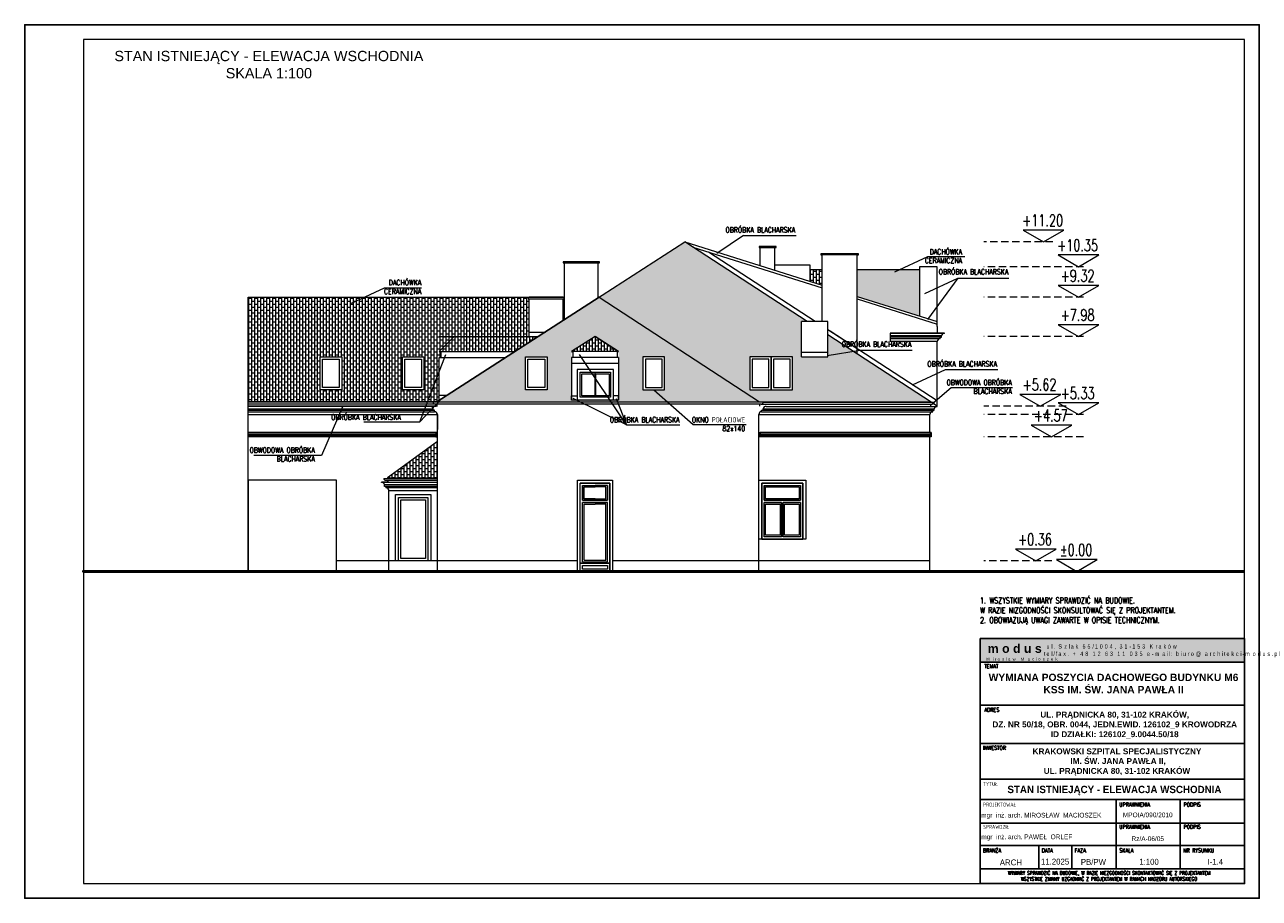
# Model space of a CAD drawing. Header units: millimetres. Extents: x 5973 to 39040, y 4443 to 37727.
# Tile 3 of 52: x 5993 to 10193, y 8425 to 11395. Entities that reach past the tile are written whole.
import ezdxf
from ezdxf.enums import TextEntityAlignment as Align

# ---------------------------------------------------------------- set-up
doc = ezdxf.new("R2010")
doc.units = ezdxf.units.MM
doc.linetypes.add('HIDDEN', pattern=[0.375, 0.25, -0.125])
for name, color, linetype, lineweight in [('!MODUS_OPIS', 3, 'Continuous', 13), ('!MODUS_RAMKA', 1, 'Continuous', 15), ('_MODUS - Ramka', 1, 'Continuous', 15), ('Cienka', 3, 'Continuous', 9), ('MODUS_Opis', 8, 'Continuous', 13), ('pekniecia', 2, 'Continuous', 50), ('Widok', 1, 'Continuous', 15)]:
    doc.layers.add(name, color=color, linetype=linetype, lineweight=lineweight)
doc.styles.add('ARIAL', font='tahoma.ttf')
doc.styles.add('ARIAL TEEN', font='arial.ttf')
doc.styles.add('OPIS', font='romans.shx')
doc.styles.add('ROMANS', font='romans.shx', dxfattribs={"width": 0.8})
doc.styles.add('TXT', font='simplex.shx', dxfattribs={"width": 0.8})
pattern_1 = [(90, (0.04, 0), (-10.16, 6e-16), []), (180, (0.04, 0), (-10.16, -10.16), [10.16, -10.16])]

msp = doc.modelspace()

# ---------------------------------------------------------------- hatches: boundary and pattern name
at = {"layer": '!MODUS_RAMKA'}
for color, points in [(254, [(10143.4741, 9308.40055), (9243.4741, 9308.40055), (9243.4741, 9228.40055), (10143.4741, 9228.40055)]), (250, [(9452.24988, 9298.40055), (9263.4741, 9298.40055), (9263.4741, 9245.53634), (9452.24988, 9245.53634)])]:
    msp.add_hatch(color=color, dxfattribs=at).paths.add_polyline_path(points)
at = {"layer": 'Cienka', "transparency": 33554483}
h = msp.add_hatch(dxfattribs=at)
h.set_pattern_fill('AR-B816', color=256, scale=0.05, angle=90)
h.set_pattern_definition(pattern_1)
h.paths.add_polyline_path([(7947.25669, 10468.55351), (8492.75951, 10113.55351), (7395.88989, 10113.55351)])
h.paths.add_polyline_path([(9037.5927, 10562.34134), (8825.82611, 10562.34134), (8825.82611, 10471.69242), (9037.5927, 10404.79594)])
h.paths.add_polyline_path([(7947.25669, 10468.55351), (8239.70371, 10656.84685), (8655.04393, 10386.55351), (8635.82611, 10386.55351), (8635.82611, 10266.55351), (8725.82611, 10266.55351), (8725.82611, 10340.49019), (9074.54329, 10113.55351), (8492.75951, 10113.55351)])
h.paths.add_polyline_path([(7697.49237, 10153.55351), (7697.49237, 10266.55351), (7770.49237, 10266.55351), (7770.49237, 10153.55351)], flags=16)
h.paths.add_polyline_path([(8096.82611, 10266.55351), (8169.82611, 10266.55351), (8169.82611, 10153.55351), (8096.82611, 10153.55351)], flags=16)
h.paths.add_polyline_path([(7933.65924, 10335.30511), (8013.65924, 10283.97203), (8008.65924, 10283.97203), (8008.65924, 10278.97203), (8013.65924, 10278.97203), (8013.65924, 10118.55351), (7853.52617, 10118.55351), (7853.52617, 10278.97203), (7858.15924, 10278.97203), (7858.15924, 10283.97203), (7853.65924, 10283.97203)], flags=16)
h.paths.add_polyline_path([(8605.82611, 10266.55351), (8605.82611, 10153.55351), (8459.82611, 10153.55351), (8459.82611, 10266.55351)], flags=16)
h.paths.add_polyline_path([(7705.49237, 10161.55351), (7705.49237, 10258.55351), (7762.49237, 10258.55351), (7762.49237, 10161.55351)], flags=0)
h.paths.add_polyline_path([(8104.82611, 10258.55351), (8161.82611, 10258.55351), (8161.82611, 10161.55351), (8104.82611, 10161.55351)], flags=0)
h.paths.add_polyline_path([(7858.15924, 10263.97203), (7858.15924, 10278.97203), (8008.65924, 10278.97203), (8008.65924, 10263.97203)], flags=0)
h.paths.add_polyline_path([(8008.65924, 10263.97203), (8008.65924, 10278.97203), (7858.15924, 10278.97203), (7858.15924, 10263.97203)], flags=0)
h.paths.add_polyline_path([(7858.15924, 10283.97203), (7858.15924, 10286.85951), (7933.65924, 10335.30511), (8008.65924, 10287.18035), (8008.65924, 10283.97203)], flags=0)
h.paths.add_polyline_path([(7983.79232, 10128.55351), (7880.79232, 10128.55351), (7880.79232, 10223.55351), (7870.79232, 10223.55351), (7870.79232, 10238.55351), (7993.79232, 10238.55351), (7993.79232, 10223.55351), (7983.79232, 10223.55351)], flags=0)
h.paths.add_polyline_path([(7870.79232, 10238.55351), (7870.79232, 10223.55351), (7880.79232, 10223.55351), (7880.79232, 10228.55351), (7983.79232, 10228.55351), (7983.79232, 10223.55351), (7993.79232, 10223.55351), (7993.79232, 10238.55351)], flags=0)
h.paths.add_polyline_path([(7885.79232, 10223.55351), (7880.79232, 10223.55351), (7880.79232, 10213.55351), (7885.79232, 10213.55351)], flags=0)
h.paths.add_polyline_path([(8540.82611, 10258.55351), (8597.82611, 10258.55351), (8597.82611, 10161.55351), (8540.82611, 10161.55351)], flags=0)
h.paths.add_polyline_path([(8467.82611, 10258.55351), (8524.82611, 10258.55351), (8524.82611, 10161.55351), (8467.82611, 10161.55351)], flags=0)
h = msp.add_hatch(dxfattribs=at)
h.set_pattern_fill('AR-B816', color=256, scale=0.05, angle=90)
h.set_pattern_definition(pattern_1)
h.paths.add_polyline_path([(8705.82611, 10562.34134), (8665.82611, 10562.34134), (8665.82611, 10522.23597), (8705.82611, 10509.60008)])
h = msp.add_hatch(dxfattribs=at)
h.set_pattern_fill('AR-B816', color=256, scale=0.05, angle=90)
h.set_pattern_definition(pattern_1)
h.paths.add_polyline_path([(7705.82611, 10463.55351), (7705.82611, 10467.55351), (7828.82611, 10467.55351), (7828.82611, 10463.55351), (7824.82611, 10463.55351), (7824.82611, 10389.72604), (7829.82611, 10392.94531), (7829.82611, 10468.55351), (6753.82611, 10468.55351), (6753.82611, 10113.55351), (7395.88989, 10113.55351), (7403.65562, 10118.55351), (7403.65562, 10263.97203), (7408.65562, 10263.97203), (7408.65562, 10283.97203), (7403.65562, 10283.97203), (7454.98871, 10335.30511), (7709.82611, 10335.30511), (7709.82611, 10463.55351)])
h.paths.add_polyline_path([(7403.65562, 10283.97203), (7660.57471, 10283.97203), (7740.30248, 10335.30511), (7454.98871, 10335.30511)])
h.paths.add_polyline_path([(6998.82611, 10153.55351), (6998.82611, 10266.55351), (7071.82611, 10266.55351), (7071.82611, 10153.55351)], flags=16)
h.paths.add_polyline_path([(7278.82611, 10153.55351), (7278.82611, 10266.55351), (7351.82611, 10266.55351), (7351.82611, 10153.55351)], flags=16)
h.paths.add_polyline_path([(7006.82611, 10161.55351), (7006.82611, 10258.55351), (7063.82611, 10258.55351), (7063.82611, 10161.55351)], flags=0)
h.paths.add_polyline_path([(7286.82611, 10161.55351), (7286.82611, 10258.55351), (7343.82611, 10258.55351), (7343.82611, 10161.55351)], flags=0)
h = msp.add_hatch(dxfattribs=at)
h.set_pattern_fill('AR-B816', color=256, scale=0.05, angle=90)
h.set_pattern_definition(pattern_1)
h.paths.add_polyline_path([(7933.65924, 10335.30511), (7853.65924, 10283.97203), (8013.65924, 10283.97203)])
h = msp.add_hatch(dxfattribs=at)
h.set_pattern_fill('AR-B816', color=256, scale=0.05, angle=90)
h.set_pattern_definition(pattern_1)
h.paths.add_polyline_path([(7397.5927, 9978.55351), (7397.5927, 9854.55351), (7228.0963, 9854.55351)])

# ---------------------------------------------------------------- linework, layer by layer
at = {"layer": '!MODUS_OPIS', "ltscale": 0.7}
for points in [[(8439.12477, 10678.95726), (8348.4713, 10617.47205)], [(8439.12477, 10678.95726), (8439.12477, 10678.95726), (8617.37297, 10678.95726)], [(8953.47006, 10554.60829), (9065.41831, 10607.13208), (9192.01892, 10607.13208)], [(7105.20649, 10448.45115), (7217.15475, 10500.97494), (7343.75536, 10500.97494)], [(9055.65658, 10481.44633), (9167.60484, 10533.97012), (9341.37153, 10533.97012)], [(9167.60484, 10533.97012), (9064.36723, 10392.45143)], [(7337.39179, 10045.63453), (7426.13146, 10273.78632)], [(8040.19936, 10035.08532), (7881.37472, 10274.10798)], [(8723.61797, 10270.9051), (8835.56622, 10289.22798), (9011.98975, 10289.22798)], [(9013.77806, 10170.99468), (9125.72632, 10223.51847), (9303.77286, 10223.51847)], [(7337.39179, 10045.63453), (7412.02537, 10123.94242)], [(8040.19936, 10035.08532), (7859.35558, 10123.93931)], [(8005.66247, 10124.25328), (8040.19936, 10035.08532), (8222.10752, 10035.08532)], [(8133.32611, 10153.55351), (8267.06173, 10036.13854), (8447.79731, 10036.13854)], [(9074.54329, 10101.92684), (9145.71812, 10161.67388), (9354.07836, 10161.67388)], [(7075.70941, 10098.55351), (7003.72961, 9930.64449), (6772.42249, 9930.64449)], [(7146.88199, 10045.63453), (7146.88199, 10045.63453), (7337.39179, 10045.63453)]]:
    msp.add_lwpolyline(points, dxfattribs=at)
at = {"layer": '!MODUS_OPIS'}
for points in [[(9459.06786, 10656.84685), (9528.34989, 10696.84685), (9389.78583, 10696.84685)], [(9577.93169, 10572.34134), (9647.21372, 10612.34134), (9508.64965, 10612.34134)], [(9577.93169, 10468.55351), (9647.21372, 10508.55351), (9508.64965, 10508.55351)], [(9577.93169, 10335.30511), (9647.21372, 10375.30511), (9508.64965, 10375.30511)], [(9448.48318, 10098.55351), (9517.76521, 10138.55351), (9379.20115, 10138.55351)], [(9577.93169, 10069.55351), (9647.21372, 10109.55351), (9508.64965, 10109.55351)], [(9486.71702, 9993.55351), (9555.99905, 10033.55351), (9417.43498, 10033.55351)], [(9433.00009, 9572.55351), (9502.28212, 9612.55351), (9363.71806, 9612.55351)], [(9572.93169, 9536.55351), (9642.21372, 9576.55351), (9503.64965, 9576.55351)]]:
    msp.add_lwpolyline(points, close=True, dxfattribs=at)
at = {"layer": '!MODUS_OPIS', "linetype": 'HIDDEN', "ltscale": 100}
for points in [[(9490.73449, 10656.84685), (9256.22821, 10656.84685)], [(9595.25219, 10572.34134), (9256.22821, 10572.34134)], [(9595.25219, 10468.55351), (9256.22821, 10468.55351)], [(9595.25219, 10335.30511), (9256.22821, 10335.30511)], [(9535.95058, 10098.55351), (9256.22821, 10098.55351)], [(9595.25219, 10069.55351), (9256.22821, 10069.55351)], [(9595.25219, 9993.55351), (9256.22821, 9993.55351)], [(9487.20633, 9572.55351), (9256.22821, 9572.55351)], [(9590.25219, 9536.55351), (9256.22821, 9536.55351)]]:
    msp.add_lwpolyline(points, dxfattribs=at)
at = {"layer": '!MODUS_RAMKA'}
msp.add_lwpolyline([(9243.4741, 9308.40055), (10143.4741, 9308.40055), (10143.4741, 9228.40055), (9243.4741, 9228.40055)], close=True, dxfattribs=at)
at = {"layer": '!MODUS_RAMKA', "lineweight": 25}
for points in [[(9243.4741, 9228.40055), (10143.4741, 9228.40055), (10143.46904, 9081.52745), (9243.46904, 9081.52745)], [(9243.46328, 9081.52745), (10143.46328, 9081.52745), (10143.46328, 9081.52745), (9243.46328, 9081.52745)], [(9243.47504, 9081.52745), (10143.47504, 9081.52745), (10143.46904, 8951.05142), (9243.46904, 8951.05142)], [(9243.46904, 8951.05142), (10143.46904, 8951.05142), (10143.46904, 8830.65133), (9243.46904, 8830.65133)], [(9243.46904, 8951.05142), (10143.46904, 8951.05142), (10143.46904, 8830.65133), (9243.46904, 8830.65133)], [(9243.46904, 8830.65133), (10143.46904, 8830.65133), (10143.46904, 8760.65133), (9243.46904, 8760.65133)], [(9243.46904, 8760.65133), (9705.96904, 8760.65133), (9705.96904, 8680.65133), (9243.46904, 8680.65133)], [(9924.71904, 8680.65133), (9705.96904, 8680.65133), (9705.96904, 8760.65133), (9924.71904, 8760.65133)], [(10143.46904, 8680.65133), (9924.71904, 8680.65133), (9924.71904, 8760.65133), (10143.46904, 8760.65133)], [(9243.46904, 8680.65133), (9705.96904, 8680.65133), (9705.96904, 8605.24466), (9243.46904, 8605.24466)], [(9924.71904, 8605.24466), (9705.96904, 8605.24466), (9705.96904, 8680.65133), (9924.71904, 8680.65133)], [(10143.46904, 8605.24466), (9924.71904, 8605.24466), (9924.71904, 8680.65133), (10143.46904, 8680.65133)], [(9243.46904, 8605.24466), (10143.46904, 8605.24466), (10143.46904, 8525.24466), (9243.46904, 8525.24466)], [(9443.46904, 8525.24466), (9243.46904, 8525.24466), (9243.46904, 8605.24466), (9443.46904, 8605.24466)], [(9924.71904, 8525.24466), (9705.96904, 8525.24466), (9705.96904, 8605.24466), (9924.71904, 8605.24466)], [(10143.46904, 8525.24466), (9924.71904, 8525.24466), (9924.71904, 8605.24466), (10143.46904, 8605.24466)], [(10143.46904, 8475.24466), (9243.46904, 8475.24466), (9243.46904, 8525.24466), (10143.46904, 8525.24466)]]:
    msp.add_lwpolyline(points, close=True, dxfattribs=at)
msp.add_lwpolyline([(9555.63225, 8605.24466), (9555.63225, 8525.24466)], dxfattribs=at)
msp.add_lwpolyline([(7395.88989, 10113.55351), (6753.82611, 10113.55351)])
at = {"layer": '_MODUS - Ramka'}
msp.add_lwpolyline([(6193.46904, 11345.24466), (6193.46904, 8475.24466), (10143.46904, 8475.24466), (10143.46904, 11345.24466), (6193.46904, 11345.24466)], dxfattribs=at)
at = {"layer": 'Defpoints'}
msp.add_lwpolyline([(5993.46904, 9295.24466), (5993.46904, 11395.24466), (10193.46904, 11395.24466), (10193.46904, 8425.24466), (5993.46904, 8425.24466), (5993.46904, 11395.24466)], dxfattribs=at)
for points in [[(9243.4741, 9308.40055), (10143.4741, 9308.40055), (10143.46904, 8475.24466), (9243.46904, 8475.24466)], [(9243.4741, 9308.40055), (10143.46904, 9308.40055), (10143.46651, 8475.24466), (9243.47157, 8475.24466)]]:
    msp.add_lwpolyline(points, close=True, dxfattribs=at)
at = {"layer": 'pekniecia'}
msp.add_lwpolyline([(6753.82611, 9536.55351), (6193.46904, 9536.55351), (10143.46904, 9536.55351)], dxfattribs=at)
at = {"layer": 'Widok'}
for points in [[(7395.88989, 10113.55351), (8239.70371, 10656.84685)], [(8239.70371, 10656.84685), (8705.82611, 10509.60008)], [(8655.04393, 10386.55351), (8239.70371, 10656.84685)], [(8266.67503, 10639.29457), (8705.82611, 10500.90849)], [(8545.82611, 10637.34134), (8549.82611, 10637.34134), (8549.82611, 10641.34134), (8495.82611, 10641.34134), (8491.82611, 10641.34134), (8491.82611, 10637.34134), (8549.82611, 10637.34134)], [(8495.82611, 10575.9385), (8495.82611, 10637.34134)], [(8545.82611, 10617.34134), (8545.82611, 10627.34134), (8545.82611, 10637.34134), (8495.82611, 10637.34134)], [(8545.82611, 10560.14364), (8545.82611, 10637.34134)], [(7944.82611, 10585.30511), (7948.82611, 10585.30511), (7948.82611, 10589.30511), (7944.82611, 10589.30511), (7829.82611, 10589.30511), (7825.82611, 10589.30511), (7825.82611, 10585.30511), (7829.82611, 10585.30511)], [(7829.82611, 10392.94531), (7829.82611, 10585.30511)], [(7829.82611, 10585.30511), (7944.82611, 10585.30511)], [(7944.82611, 10466.98858), (7944.82611, 10585.30511)], [(8682.5444, 10386.55351), (8319.99374, 10622.49268)], [(8825.82611, 10612.34134), (8829.82611, 10612.34134), (8829.82611, 10616.34134), (8705.82611, 10616.34134), (8701.82611, 10616.34134), (8701.82611, 10612.34134), (8705.82611, 10612.34134)], [(8705.82611, 10386.55351), (8705.82611, 10612.34134)], [(8825.82611, 10612.34134), (8825.82611, 10612.34134), (8825.82611, 10612.34134), (8705.82611, 10612.34134)], [(8825.82611, 10275.41261), (8825.82611, 10612.34134)], [(8665.82611, 10562.34134), (8665.82611, 10577.34134), (8545.82611, 10577.34134)], [(8545.82611, 10560.14364), (8545.82611, 10577.34134)], [(8545.82611, 10560.14364), (8545.82611, 10577.34134)], [(8665.82611, 10522.23597), (8665.82611, 10577.34134)], [(8705.82611, 10562.34134), (8665.82611, 10562.34134)], [(9037.5927, 10572.34134), (9037.5927, 10562.34134), (8825.82611, 10562.34134)], [(9097.5927, 10562.34134), (9097.5927, 10572.34134), (9037.5927, 10572.34134), (9037.5927, 10404.74942)], [(9097.5927, 10369.26069), (9097.5927, 10562.34134)], [(6753.82611, 9536.55351), (6753.82611, 10468.55351)], [(6753.82611, 10468.55351), (7829.82611, 10468.55351)], [(7947.25669, 10468.55351), (7395.88989, 10113.55351)], [(7395.88989, 10113.55351), (7947.25669, 10468.55351), (8492.75951, 10113.55351)], [(7824.82611, 10463.55351), (7828.82611, 10463.55351), (7828.82611, 10467.55351), (7709.82611, 10467.55351), (7705.82611, 10467.55351), (7705.82611, 10463.55351), (7705.82611, 10463.55351), (7709.82611, 10463.55351)], [(7709.82611, 10468.55351), (7824.82611, 10468.55351)], [(7824.82611, 10468.55351), (7709.82611, 10468.55351)], [(7709.82611, 10468.55351), (7824.82611, 10468.55351)], [(7709.82611, 10335.30511), (7709.82611, 10463.55351)], [(7709.82611, 10463.55351), (7824.82611, 10463.55351)], [(7824.82611, 10389.72604), (7824.82611, 10463.55351)], [(8825.82611, 10471.69242), (9097.5927, 10385.84211)], [(8825.82611, 10463.09388), (9097.5927, 10377.4543)], [(8635.82611, 10266.55351), (8635.82611, 10386.55351)], [(8635.82611, 10266.55351), (8725.82611, 10266.55351), (8725.82611, 10386.55351), (8635.82611, 10386.55351)], [(8725.82611, 10266.55351), (8725.82611, 10386.55351)], [(7403.65562, 10335.30511), (7740.30248, 10335.30511)], [(7403.65562, 10283.97203), (7454.98871, 10335.30511)], [(7709.82611, 10335.30511), (7709.82611, 10350.30511), (7764.82611, 10350.30511)], [(7933.65924, 10335.30511), (7933.65924, 10335.30511), (8013.65924, 10283.97203), (7933.65924, 10335.30511), (7853.65924, 10283.97203)], [(8825.82611, 10293.30925), (8725.82611, 10358.38682)], [(9077.23753, 10111.80017), (8725.82611, 10340.49019)], [(9097.5927, 10116.45015), (8734.00779, 10353.06238)], [(9097.5927, 10369.26069), (9097.5927, 10346.84211), (8937.5927, 10346.84211)], [(8937.5927, 10346.84211), (8937.5927, 10317.84211)], [(9122.5927, 10345.84211), (8937.5927, 10345.84211)], [(9112.32576, 10337.84211), (8937.5927, 10337.84211)], [(9112.32576, 10332.84211), (8937.5927, 10332.84211)], [(9122.5927, 10345.84211), (9122.5927, 10346.84211), (9097.5927, 10346.84211)], [(9107.32576, 10327.84211), (9107.32576, 10332.84211), (9112.32576, 10332.84211), (9112.32576, 10337.84211)], [(9107.32576, 10327.84211), (8937.5927, 10327.84211)], [(9097.5927, 10317.84567), (9097.5927, 10317.84211), (8937.5927, 10317.84211)], [(9097.5927, 10098.55351), (9097.5927, 10317.84211)], [(7071.82611, 10153.55351), (6998.82611, 10153.55351), (6998.82611, 10266.55351), (7071.82611, 10266.55351), (7071.82611, 10153.55351)], [(7351.82611, 10153.55351), (7278.82611, 10153.55351), (7278.82611, 10266.55351), (7351.82611, 10266.55351), (7351.82611, 10153.55351)], [(7403.65562, 10283.97203), (7660.57471, 10283.97203)], [(7403.65562, 10283.97203), (7408.65562, 10283.97203), (7408.65562, 10263.97203)], [(7403.65562, 10263.97203), (7629.51179, 10263.97203)], [(7403.65562, 10118.55351), (7403.65562, 10263.97203)], [(7770.49237, 10153.55351), (7697.49237, 10153.55351), (7697.49237, 10266.55351), (7770.49237, 10266.55351), (7770.49237, 10153.55351)], [(7925.95465, 10263.97203), (7853.15924, 10263.97203)], [(7853.52617, 10263.97203), (7853.52617, 10178.24685)], [(7925.95465, 10283.97203), (7853.65924, 10283.97203)], [(7853.65924, 10283.97203), (7858.15924, 10283.97203), (7858.15924, 10263.97203)], [(8013.65924, 10283.97203), (7923.45465, 10283.97203)], [(8013.65924, 10263.97203), (7923.45465, 10263.97203)], [(8013.65924, 10283.97203), (8008.65924, 10283.97203), (8008.65924, 10263.97203)], [(8013.65924, 10263.97203), (8013.65924, 10178.24685)], [(8096.82611, 10153.55351), (8169.82611, 10153.55351), (8169.82611, 10266.55351), (8096.82611, 10266.55351), (8096.82611, 10153.55351)], [(8459.82611, 10153.55351), (8532.82611, 10153.55351), (8532.82611, 10266.55351), (8459.82611, 10266.55351), (8459.82611, 10153.55351)], [(8532.82611, 10153.55351), (8605.82611, 10153.55351), (8605.82611, 10266.55351), (8532.82611, 10266.55351), (8532.82611, 10153.55351)], [(8635.82611, 10266.55351), (8635.82611, 10281.55351), (8725.82611, 10281.55351)], [(7925.95465, 10243.97203), (7853.15924, 10243.97203)], [(7926.05542, 10223.55351), (7873.39309, 10223.55351), (7873.39309, 10178.24685)], [(7883.39309, 10178.24685), (7883.39309, 10213.55351), (7926.05542, 10213.55351)], [(7883.39309, 10178.24685), (7883.39309, 10213.55351), (7986.39309, 10213.55351), (7986.39309, 10178.24685)], [(7888.39309, 10178.24685), (7888.39309, 10208.55351), (7981.39309, 10208.55351), (7981.39309, 10178.24685)], [(8013.65924, 10243.97203), (7923.45465, 10243.97203)], [(7996.39309, 10178.24685), (7996.39309, 10223.55351), (7926.05542, 10223.55351)], [(7926.05542, 10213.55351), (7986.39309, 10213.55351)], [(7934.89309, 10208.55351), (7932.89309, 10208.55351), (7932.89309, 10178.24685)], [(7936.89309, 10178.24685), (7936.89309, 10208.55351)], [(7986.39309, 10213.55351), (7986.39309, 10178.24685)], [(7853.52617, 10178.24685), (7853.52617, 10118.55351)], [(7873.39309, 10178.24685), (7873.39309, 10118.55351)], [(7883.39309, 10128.55351), (7883.39309, 10178.24685)], [(7986.39309, 10178.24685), (7986.39309, 10128.55351), (7883.39309, 10128.55351), (7883.39309, 10178.24685)], [(7981.39309, 10178.24685), (7981.39309, 10133.55351), (7888.39309, 10133.55351), (7888.39309, 10178.24685)], [(7932.89309, 10178.24685), (7932.89309, 10133.55351), (7936.89309, 10133.55351), (7936.89309, 10178.24685)], [(7986.39309, 10178.24685), (7986.39309, 10128.55351)], [(7996.39309, 10118.55351), (7996.39309, 10178.24685)], [(8013.65924, 10178.24685), (8013.65924, 10118.55351)], [(7428.23311, 10134.37784), (7403.65562, 10134.30202)], [(7853.52617, 10118.55351), (7853.52617, 10133.55351), (7873.39309, 10133.55351)], [(7983.79232, 10128.55351), (7883.39309, 10128.55351)], [(8013.65924, 10118.55351), (8013.65924, 10133.55351), (7996.39309, 10133.55351)], [(7382.88989, 10111.80017), (6753.82611, 10111.80017)], [(7395.88989, 10105.30017), (6753.82611, 10105.30017)], [(7397.5927, 10098.55351), (6753.82611, 10098.55351)], [(7374.76622, 10097.55351), (6753.82611, 10097.55351)], [(6753.82611, 10089.28424), (7382.85965, 10089.28424)], [(6753.82611, 10084.54995), (7387.85965, 10084.54995)], [(7372.5927, 10097.55351), (7372.5927, 10098.55351)], [(7372.5927, 10098.55351), (7393.58406, 10098.55351)], [(7387.85965, 10079.55351), (7387.85965, 10084.55351), (7382.85965, 10084.55351), (7382.85965, 10089.55351)], [(8505.75951, 10111.80017), (7382.88989, 10111.80017)], [(8499.25951, 10105.30017), (7389.38989, 10105.30017)], [(7395.88989, 10105.30017), (7395.88989, 10098.55351), (7393.58406, 10098.55351)], [(7395.88989, 10113.55351), (9074.54329, 10113.55351)], [(7395.88989, 10113.55351), (7395.88989, 10111.80017)], [(8013.65924, 10118.55351), (7853.52617, 10118.55351)], [(8492.75951, 10113.55351), (8492.75951, 10111.80017)], [(8492.75951, 10113.55351), (8492.75951, 10111.80017)], [(8492.75951, 10105.30017), (8492.75951, 10098.55351)], [(8499.25951, 10105.30017), (9081.04329, 10105.30017)], [(8500.54198, 10079.55351), (8500.54198, 10084.55351), (8505.54198, 10084.55351), (8505.54198, 10089.55351)], [(8500.54198, 10084.54995), (9082.32576, 10084.54995)], [(8505.53855, 10089.28424), (9087.32232, 10089.28424)], [(8505.75951, 10111.80017), (9087.54329, 10111.80017)], [(8515.80893, 10097.55351), (8515.80893, 10098.55351)], [(8515.80893, 10097.54995), (9097.5927, 10097.54995)], [(8516.5927, 10098.55351), (8516.5927, 10098.55351)], [(9074.54329, 10113.55351), (9074.54329, 10111.80017)], [(9074.54329, 10113.55351), (9074.54329, 10111.80017)], [(9074.54329, 10105.30017), (9074.54329, 10098.55351)], [(9082.32576, 10079.55351), (9082.32576, 10084.55351), (9087.32576, 10084.55351), (9087.32576, 10089.55351)], [(9097.5927, 10098.55351), (9085.0737, 10106.70058)], [(9097.5927, 10097.55351), (9097.5927, 10098.55351)], [(6753.82611, 10079.54995), (7387.97019, 10079.54995)], [(6753.82611, 10069.55351), (7397.5927, 10069.55351)], [(7397.5927, 9536.55351), (7397.5927, 10069.55708)], [(7397.5927, 9536.55351), (7397.5927, 10069.55708)], [(7397.5927, 10069.55351), (7397.5927, 10019.55351)], [(8490.80893, 9536.55351), (8490.80893, 10069.55708)], [(8490.80893, 10069.55351), (9072.5927, 10069.55351)], [(8500.54198, 10079.54995), (9082.32576, 10079.54995)], [(9072.5927, 10008.55351), (9072.5927, 10069.55708)], [(7392.5927, 10008.55351), (6753.82611, 10008.55351)], [(7392.5927, 10003.55351), (6753.82611, 10003.55351)], [(7392.5927, 9998.55351), (6753.82611, 9998.55351)], [(7397.5927, 10008.55351), (7392.5927, 10008.55351), (7392.5927, 10003.55351), (7397.5927, 10003.55351)], [(7397.5927, 10003.55351), (7392.5927, 10003.55351), (7392.5927, 9998.55351), (7397.5927, 9998.55351)], [(7397.5927, 9998.55351), (7392.5927, 9998.55351), (7392.5927, 9993.55351), (7397.5927, 9993.55351)], [(8490.80893, 10008.55351), (8495.80893, 10008.55351), (8495.80893, 10003.55351), (8490.80893, 10003.55351)], [(8490.80893, 10003.55351), (8495.80893, 10003.55351), (8495.80893, 9998.55351), (8490.80893, 9998.55351)], [(8490.80893, 9998.55351), (8495.80893, 9998.55351), (8495.80893, 9993.55351), (8490.80893, 9993.55351)], [(9077.5927, 10008.55351), (8495.80893, 10008.55351)], [(9077.5927, 10003.55351), (8495.80893, 10003.55351)], [(9077.5927, 9998.55351), (8495.80893, 9998.55351)], [(9072.5927, 10008.55351), (9077.5927, 10008.55351), (9077.5927, 10003.55351), (9072.5927, 10003.55351)], [(9072.5927, 10003.55351), (9077.5927, 10003.55351), (9077.5927, 9998.55351), (9072.5927, 9998.55351)], [(9072.5927, 9998.55351), (9077.5927, 9998.55351), (9077.5927, 9993.55351), (9072.5927, 9993.55351)], [(7392.5927, 9993.55351), (6753.82611, 9993.55351)], [(7397.5927, 9978.55351), (7228.0963, 9854.55351)], [(9077.5927, 9993.55351), (8495.80893, 9993.55351)], [(9072.5927, 9536.55351), (9072.5927, 9993.55351)], [(7053.82611, 9536.55351), (7053.82611, 9846.55351), (6753.82611, 9846.55351)], [(6753.82611, 9846.55351), (6753.82611, 9536.55351)], [(7232.5927, 9839.55351), (7207.5927, 9839.55351)], [(7207.5927, 9838.55351), (7207.5927, 9839.55351)], [(7397.5927, 9838.55351), (7207.5927, 9838.55351)], [(7215.0963, 9852.80017), (7397.5927, 9852.80017)], [(7397.5927, 9830.55351), (7217.83323, 9830.55351)], [(7222.85965, 9820.55351), (7222.85965, 9825.55351), (7217.85965, 9825.55351), (7217.85965, 9830.55351)], [(7221.5963, 9846.30017), (7397.5927, 9846.30017)], [(7228.0963, 9846.30017), (7228.0963, 9839.55351), (7225.79047, 9839.55351)], [(7228.0963, 9854.55351), (7228.0963, 9852.80017)], [(7228.0963, 9854.55351), (7397.5927, 9854.55351)], [(7232.5927, 9839.55351), (7397.5927, 9839.55351)], [(7883.5927, 9536.55351), (7883.5927, 9836.55351)], [(7933.5927, 9836.55351), (7883.5927, 9836.55351)], [(7883.5927, 9556.55351), (7883.5927, 9556.55351), (7883.5927, 9836.55351), (7933.5927, 9836.55351)], [(7883.5927, 9564.55351), (7983.5927, 9564.55351), (7983.5927, 9836.55351), (7933.5927, 9836.55351)], [(7891.5927, 9778.55351), (7891.5927, 9828.55351), (7933.5927, 9828.55351)], [(7891.5927, 9828.55351), (7891.5927, 9778.55351), (7933.5927, 9778.55351)], [(7933.5927, 9778.55351), (7891.5927, 9778.55351), (7891.5927, 9828.55351), (7933.5927, 9828.55351)], [(7933.5927, 9836.55351), (7983.5927, 9836.55351)], [(7975.5927, 9778.55351), (7975.5927, 9828.55351), (7933.5927, 9828.55351)], [(7975.5927, 9828.55351), (7975.5927, 9778.55351), (7933.5927, 9778.55351)], [(7933.5927, 9778.55351), (7975.5927, 9778.55351), (7975.5927, 9828.55351), (7933.5927, 9828.55351)], [(7983.5927, 9536.55351), (7983.5927, 9836.55351)], [(8500.80893, 9646.55351), (8640.80893, 9646.55351), (8640.80893, 9836.55351), (8500.80893, 9836.55351)], [(8500.80893, 9836.55351), (8500.80893, 9646.55351)], [(8508.80893, 9778.55351), (8508.80893, 9828.55351), (8632.80893, 9828.55351), (8632.80893, 9778.55351)], [(8508.80893, 9828.55351), (8508.80893, 9778.55351), (8632.80893, 9778.55351)], [(7397.5927, 9825.55351), (7217.85965, 9825.55351)], [(7397.5927, 9820.55351), (7222.85965, 9820.55351)], [(7232.5927, 9536.55351), (7232.5927, 9810.55708)], [(7397.5927, 9810.55351), (7232.5927, 9810.55351)], [(7265.0927, 9572.55351), (7255.0927, 9572.55351), (7255.0927, 9797.55351), (7375.0927, 9797.55351), (7375.0927, 9572.55351)], [(7315.0927, 9572.55351), (7265.0927, 9572.55351), (7265.0927, 9787.55351), (7365.0927, 9787.55351), (7365.0927, 9572.55351)], [(7933.5927, 9783.55351), (7896.5927, 9783.55351), (7896.5927, 9823.55351), (7933.5927, 9823.55351)], [(7933.5927, 9783.55351), (7970.5927, 9783.55351), (7970.5927, 9823.55351), (7933.5927, 9823.55351)], [(7933.5927, 9770.55351), (7891.5927, 9770.55351)], [(7891.5927, 9569.55351), (7891.5927, 9770.55351), (7933.5927, 9770.55351)], [(7891.5927, 9569.55351), (7975.5927, 9569.55351), (7975.5927, 9770.55351), (7933.5927, 9770.55351)], [(7896.5927, 9574.55351), (7896.5927, 9765.55351), (7933.5927, 9765.55351)], [(7896.5927, 9574.55351), (7970.5927, 9574.55351), (7970.5927, 9765.55351), (7933.5927, 9765.55351)], [(7933.5927, 9770.55351), (7975.5927, 9770.55351)], [(8568.30893, 9654.55351), (8508.80893, 9654.55351), (8508.80893, 9770.55351)], [(8568.30893, 9770.55351), (8508.80893, 9770.55351)], [(8568.30893, 9654.55351), (8568.30893, 9770.55351)], [(8632.80893, 9770.55351), (8632.80893, 9654.55351), (8573.30893, 9654.55351)], [(8632.80893, 9770.55351), (8573.30893, 9770.55351)], [(8573.30893, 9654.55351), (8573.30893, 9770.55351)], [(6753.82611, 9536.55351), (9072.5927, 9536.55351)], [(7873.5927, 9562.55351), (7873.5927, 9572.55351), (7053.82611, 9572.55351)], [(7397.5927, 9572.55351), (7232.5927, 9572.55351)], [(7983.5927, 9564.55351), (7883.5927, 9564.55351)], [(7883.5927, 9556.55351), (7883.5927, 9556.55351)], [(9072.5927, 9562.55351), (9072.5927, 9572.55351), (7993.5927, 9572.55351)]]:
    msp.add_lwpolyline(points, dxfattribs=at)
for points in [[(7063.82611, 10161.55351), (7006.82611, 10161.55351), (7006.82611, 10258.55351), (7063.82611, 10258.55351)], [(7343.82611, 10161.55351), (7286.82611, 10161.55351), (7286.82611, 10258.55351), (7343.82611, 10258.55351)], [(7762.49237, 10161.55351), (7705.49237, 10161.55351), (7705.49237, 10258.55351), (7762.49237, 10258.55351)], [(8104.82611, 10161.55351), (8161.82611, 10161.55351), (8161.82611, 10258.55351), (8104.82611, 10258.55351)], [(8467.82611, 10161.55351), (8524.82611, 10161.55351), (8524.82611, 10258.55351), (8467.82611, 10258.55351)], [(8540.82611, 10161.55351), (8597.82611, 10161.55351), (8597.82611, 10258.55351), (8540.82611, 10258.55351)], [(7873.5927, 9846.55351), (7993.5927, 9846.55351), (7993.5927, 9536.55351), (7873.5927, 9536.55351)], [(7883.5927, 9836.55351), (7983.5927, 9836.55351), (7983.5927, 9536.55351), (7883.5927, 9536.55351)], [(8490.80893, 9846.55351), (8650.80893, 9846.55351), (8650.80893, 9646.55351), (8490.80893, 9646.55351)], [(8500.80893, 9836.55351), (8640.80893, 9836.55351), (8640.80893, 9646.55351), (8500.80893, 9646.55351)], [(8508.80893, 9828.55351), (8632.80893, 9828.55351), (8632.80893, 9778.55351), (8508.80893, 9778.55351)], [(7265.0927, 9787.55351), (7365.0927, 9787.55351), (7365.0927, 9572.55351), (7265.0927, 9572.55351)], [(8513.80893, 9823.55351), (8627.80893, 9823.55351), (8627.80893, 9783.55351), (8513.80893, 9783.55351)], [(7273.0927, 9779.55351), (7357.0927, 9779.55351), (7357.0927, 9580.55351), (7273.0927, 9580.55351)], [(8508.80893, 9770.55351), (8568.30893, 9770.55351), (8568.30893, 9654.55351), (8508.80893, 9654.55351)], [(8513.80893, 9765.55351), (8563.30893, 9765.55351), (8563.30893, 9659.55351), (8513.80893, 9659.55351)], [(8573.30893, 9770.55351), (8632.80893, 9770.55351), (8632.80893, 9654.55351), (8573.30893, 9654.55351)], [(8578.30893, 9765.55351), (8627.80893, 9765.55351), (8627.80893, 9659.55351), (8578.30893, 9659.55351)], [(7883.5927, 9564.55351), (7983.5927, 9564.55351), (7983.5927, 9536.55351), (7883.5927, 9536.55351)], [(7891.5927, 9556.55351), (7975.5927, 9556.55351), (7975.5927, 9544.55351), (7891.5927, 9544.55351)]]:
    msp.add_lwpolyline(points, close=True, dxfattribs=at)
for centre, radius, start, end in [((9121.50595, 10336.67896), 9.22737, 83.23626894, 174.41865321), ((9107.5927, 10317.84567), 10, 91.52967936, 180.02041843), ((7373.67946, 10088.39036), 9.22737, 5.58134679, 83.23626894), ((7389.38989, 10111.80017), 6.5, 180, 270), ((8499.25951, 10111.80017), 6.5, 270, 0), ((8514.72217, 10088.39036), 9.22737, 83.23626894, 174.41865321), ((9081.04329, 10111.80017), 6.5, 270, 0), ((9096.50595, 10088.39036), 9.22737, 83.23626894, 174.41865321), ((7387.5927, 10069.55708), 10, 359.97958157, 88.47032064), ((8500.80893, 10069.55708), 10, 91.52967936, 180.02041843), ((9082.5927, 10069.55708), 10, 91.52967936, 180.02041843), ((7208.67946, 9829.39036), 9.22737, 5.58134679, 83.23626894), ((7221.5963, 9852.80017), 6.5, 180, 270), ((7222.5927, 9810.55708), 10, 359.97958157, 88.47032064)]:
    msp.add_arc(centre, radius, start, end, dxfattribs=at)

# ---------------------------------------------------------------- texts
at = {"layer": '!MODUS_OPIS', "style": 'TXT', "width": 0.7}
for s, p in [('+11.20', (9456.32688, 10709.82405)), ('+10.35', (9575.1907, 10625.31855)), ('+9.32', (9575.1907, 10521.53072)), ('+7.98', (9575.1907, 10388.28232)), ('+5.62', (9445.7422, 10151.53072)), ('+5.33', (9575.1907, 10122.53072)), ('+4.57', (9483.97603, 10046.53072)), ('+0.36', (9430.25911, 9625.53072)), ('%%P0.00', (9570.1907, 9589.53072))]:
    msp.add_text(s, height=40, dxfattribs=at).set_placement(p, align=Align.CENTER)
at = {"layer": '!MODUS_OPIS', "ltscale": 0.7, "char_height": 18, "attachment_point": 3, "style": 'TXT'}
for s, width, insert in [('{\\W0.7;OBRÓBKA BLACHARSKA}', 202.8482185, (8614.36679, 10706.52645)), ('{\\W0.7;DACHÓWKA\\PCERAMICZNA}', 202.8482185, (9182.16741, 10632.33688)), ('{\\W0.7;OBRÓBKA BLACHARSKA}', 202.8482185, (9339.57214, 10564.42551)), ('{\\W0.7;DACHÓWKA\\PCERAMICZNA}', 202.8482185, (7342.32456, 10527.55687)), ('{\\W0.7;OBRÓBKA BLACHARSKA}', 202.8482185, (9009.6387, 10318.15111)), ('{\\W0.7;OBRÓBKA BLACHARSKA}', 202.8482185, (9301.04144, 10250.87068)), ('{\\W0.7;OBWODOWA OBRÓBKA \\PBLACHARSKA}', 224.7935368, (9351.32539, 10187.94261)), ('{\\W0.7;OBRÓBKA BLACHARSKA}', 202.8482185, (7272.96171, 10069.80529)), ('{\\W0.7;OBRÓBKA BLACHARSKA}', 202.8482185, (8220.99672, 10061.30715)), ('{\\W0.7;OKNO POŁACIOWE\\P82x140}', 202.8482185, (8444.26706, 10061.1762)), ('{\\W0.7;OBWODOWA OBRÓBKA \\PBLACHARSKA}', 245.1107761, (6980.31452, 9958.01318))]:
    msp.add_mtext_dynamic_manual_height_columns(s, width=width, gutter_width=12.5, heights=[0], dxfattribs=dict(at, insert=insert))
at = {"layer": '!MODUS_RAMKA', "transparency": 33554687, "style": 'TXT', "width": 0.8}
for s, height, p in [('TEMAT', 13.498945, (9257.85271, 9207.59818)), ('ADRES', 13.498945, (9257.96112, 9059.53936)), ('INWESTOR', 13.498945, (9253.64031, 8929.96314)), ('TYTUŁ', 13.498945, (9253.47347, 8806.85985)), ('PROJEKTOWAŁ', 13.4989454, (9253.47347, 8736.85985)), ('UPRAWNIENIA', 13.4989454, (9717.0163, 8736.87877)), ('PODPIS', 13.498945, (9935.7663, 8736.87877)), ('SPRAWDZIŁ', 13.498945, (9253.47347, 8661.45318)), ('UPRAWNIENIA', 13.4989454, (9717.0163, 8661.4721)), ('PODPIS', 13.498945, (9935.7663, 8661.4721)), ('BRANŻA', 13.498945, (9253.47549, 8581.4721)), ('DATA', 13.498945, (9453.11391, 8581.4721)), ('FAZA', 13.498945, (9565.27712, 8581.4721)), ('SKALA', 13.498945, (9717.0163, 8581.4721)), ('NR RYSUNKU', 13.498945, (9934.49748, 8581.4721))]:
    msp.add_text(s, height=height, dxfattribs=at).set_placement(p)
at = {"layer": '!MODUS_RAMKA', "transparency": 33554687, "style": 'ROMANS', "width": 0.75}
for s, p in [('WYMIARY SPRAWDZIĆ NA BUDOWIE, W RAZIE NIEZGODNOŚCI SKONTAKTOWAĆ SIĘ Z PROJEKTANTEM', (9682.20302, 8511.24474)), ('WSZYSTKIE ZMIANY UZGADNIAĆ Z PROJEKTANTEM W RAMACH NADZORU AUTORSKIEGO', (9682.20302, 8491.11468))]:
    msp.add_text(s, height=12, dxfattribs=at).set_placement(p, align=Align.MIDDLE_CENTER)
at = {"layer": '!MODUS_RAMKA', "linetype": 'ByBlock', "lineweight": 25, "attachment_point": 5, "style": 'ARIAL TEEN'}
for s, insert, char_height, width in [('STAN ISTNIEJĄCY - ELEWACJA WSCHODNIA\\PSKALA 1:100', (6824.14701, 11259.38361), 35, 1102.924713), ('{\\fArial|b1|i0|c238|p34;WYMIANA POSZYCIA DACHOWEGO BUDYNKU M6 \\PKSS IM. ŚW. JANA PAWŁA II }', (9697.57435, 9155.27784), 25, 873.9377234), ('{\\fArial|b1|i0|c238|p34;UL. PRĄDNICKA 80, 31-102 KRAKÓW, \\PDZ. NR 50/18, OBR. 0044, JEDN.EWID. 126102_9 KROWODRZA\\PID DZIAŁKI: 126102_9.0044.50/18}', (9701.60146, 9014.65497), 20, 893.9756175), ('{\\fArial|b1|i0|c238|p34;KRAKOWSKI SZPITAL SPECJALISTYCZNY\\P IM. ŚW. JANA PAWŁA II, \\PUL. PRĄDNICKA 80, 31-102 KRAKÓW}', (9709.20633, 8888.75438), 20, 797.2516849)]:
    msp.add_mtext(s, dxfattribs=dict(at, insert=insert, char_height=char_height, width=width))
at = {"layer": '!MODUS_RAMKA', "color": 254, "insert": (9269.3714, 9289.60138), "char_height": 30, "width": 188.7757814, "attachment_point": 1, "style": 'ARIAL'}
msp.add_mtext('{\\fArial|b1|i0|c238|p34;m o d u s}', dxfattribs=at)
at = {"layer": '!MODUS_RAMKA', "color": 250, "attachment_point": 4, "style": 'ARIAL'}
for s, insert, char_height, width in [('{\\fArial|b0|i0|c238|p34;\\W0.7;\\T1.7; \\fArial|b0|i0|c0|p34;ul. \\fArial|b0|i0|c238|p34;Szlak 65/1004,\\fArial|b0|i0|c0|p34; 31-\\fArial|b0|i0|c238|p34;153\\fArial|b0|i0|c0|p34; Kraków \\Ptel/fax. + 48 12 6\\fArial|b0|i0|c238|p34;3\\fArial|b0|i0|c0|p34; \\fArial|b0|i0|c238|p34;1\\fArial|b0|i0|c0|p34;1 \\fArial|b0|i0|c238|p34;03\\fArial|b0|i0|c0|p34;5 e-mail: \\fArial|b0|i0|c238|p34;biuro@architekci-modus.pl}', (9461.23544, 9266.77121), 15, 997.539432), ('{\\fArial|b0|i0|c0|p34;\\W0.8;\\T2;Miros\\fArial|b0|i0|c238|p34;law Macioszek}', (9264.46229, 9238.35221), 10, 386.2707112)]:
    msp.add_mtext(s, dxfattribs=dict(at, insert=insert, char_height=char_height, width=width))
at = {"layer": '!MODUS_RAMKA', "linetype": 'ByBlock', "transparency": 33554687, "attachment_point": 5, "style": 'ARIAL TEEN'}
for s, insert, char_height, width in [('{\\W0.95;\\fArial|b1|i0|c238|p34;STAN ISTNIEJĄCY - ELEWACJA WSCHODNIA}', (9700.63507, 8791.62343), 25, 897.5888561), ('{\\W0.95;mgr  in\\fArial|b0|i0|c238|p34;ż\\fArial|b0|i0|c0|p34;. arch. MIROS\\fArial|b0|i0|c238|p34;Ł\\fArial|b0|i0|c0|p34;AW  MACIOSZEK}', (9451.70645, 8705.42913), 16, 1403.5608433), ('{\\W0.95;MPOIA/090/2010}', (9813.96559, 8708.68236), 16, 1403.5608433), ('{\\W0.95;mgr  in\\fArial|b0|i0|c238|p34;ż\\fArial|b0|i0|c0|p34;. arch. PAWE\\fArial|b0|i0|c238|p34;Ł\\fArial|b0|i0|c0|p34;  ORLEF}', (9402.51412, 8631.80362), 16, 1403.5608433), ('{\\W0.95;Rz/A-06/05}', (9813.96559, 8627.6352), 16, 1403.5608433), ('{\\W0.95;ARCH}', (9348.36164, 8547.08327), 20, 1403.5608433), ('{\\W0.95;11.2025}', (9498.72328, 8549.8222), 20, 1403.5608433), ('{\\W0.95;PB/PW}', (9629.17397, 8548.76361), 20, 1403.5608433), ('{\\W0.95;1:100}', (9818.33824, 8549.30834), 20, 1403.5608433), ('{\\W0.95;I-1.4}', (10043.64693, 8549.30834), 20, 1403.5608433)]:
    msp.add_mtext(s, dxfattribs=dict(at, insert=insert, char_height=char_height, width=width))
at = {"layer": 'MODUS_Opis', "insert": (9243.4741, 9356.33098), "char_height": 20, "width": 878.2340698, "attachment_point": 7, "style": 'OPIS'}
msp.add_mtext('{\\W0.8;1. WSZYSTKIE WYMIARY SPRAWDZIĆ NA BUDOWIE. \\PW RAZIE NIZGODNOŚCI SKONSULTOWAĆ SIĘ Z PROJEKTANTEM.\\P2. OBOWIAZUJĄ UWAGI ZAWARTE W OPISIE TECHNICZNYM.}', dxfattribs=at)

doc.saveas('drawing.dxf')
